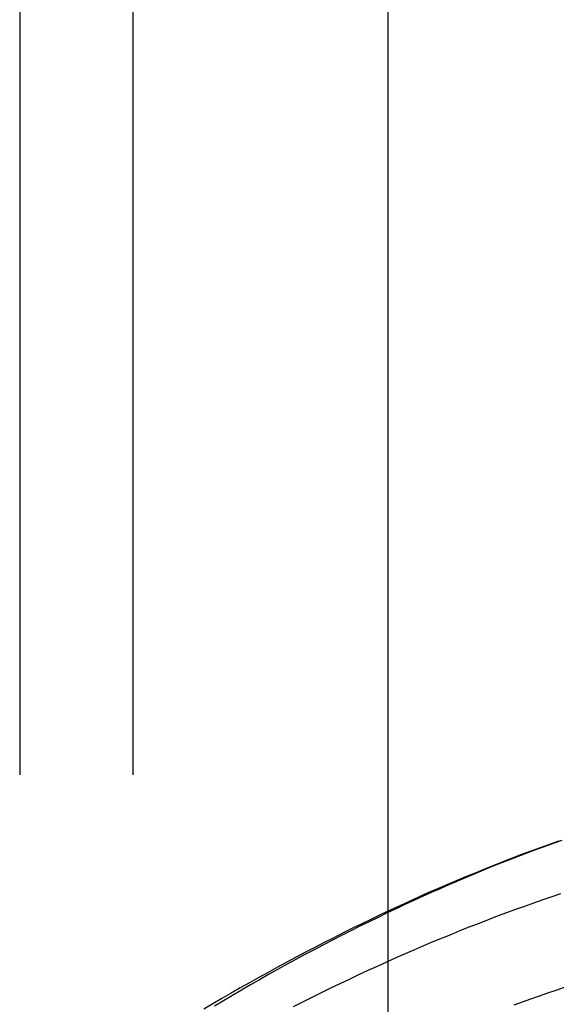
# Model space of a CAD drawing. Header units: inches. Extents: x 0 to 283, y 0 to 183.
# Tile 184 of 256: x 123.123 to 123.715, y 100.529 to 101.615. Entities that reach past the tile are written whole.
import ezdxf

# ---------------------------------------------------------------- set-up
doc = ezdxf.new("R2010")
doc.units = ezdxf.units.IN
doc.header["$LTSCALE"] = 15.583333
doc.header["$MEASUREMENT"] = 0
doc.linetypes.add('HIDDEN', pattern=[0.2, 0.1, -0.1])
for name, color, linetype in [('DEFAULT_2', 8, 'HIDDEN'), ('RIGHTHAND_DOOR_ASSEMBLY', 7, 'CONTINUOUS'), ('SUBPANEL', 7, 'CONTINUOUS')]:
    doc.layers.add(name, color=color, linetype=linetype)

msp = doc.modelspace()

# ---------------------------------------------------------------- linework, layer by layer
at = {"layer": 'DEFAULT_2', "color": 8, "linetype": 'HIDDEN'}
msp.add_line((123.5293, 123.624), (123.5293, 54.52), dxfattribs=at)
at = {"layer": 'RIGHTHAND_DOOR_ASSEMBLY', "color": 8, "linetype": 'HIDDEN'}
for points in [[(123.718, 100.7091), (123.7078, 100.7055), (123.6976, 100.7018), (123.6874, 100.6981), (123.6772, 100.6943), (123.6669, 100.6904), (123.6566, 100.6864), (123.6463, 100.6823), (123.636, 100.6782), (123.6257, 100.674), (123.6153, 100.6698), (123.605, 100.6654), (123.5946, 100.661), (123.5842, 100.6565), (123.5738, 100.652), (123.5634, 100.6473), (123.553, 100.6426), (123.5426, 100.6379), (123.5322, 100.633), (123.5218, 100.6281), (123.5113, 100.6232), (123.5009, 100.6181), (123.4905, 100.613), (123.4801, 100.6079), (123.4697, 100.6026), (123.4593, 100.5973), (123.4489, 100.592), (123.4386, 100.5866), (123.4282, 100.5811), (123.4179, 100.5756), (123.4076, 100.57), (123.3973, 100.5644), (123.3871, 100.5587), (123.3768, 100.553), (123.3666, 100.5473), (123.3565, 100.5415), (123.3463, 100.5356), (123.3362, 100.5297), (123.3262, 100.5238)], [(123.7214, 100.7099), (123.7118, 100.7064), (123.7022, 100.703), (123.6926, 100.6994), (123.683, 100.6959), (123.6734, 100.6922), (123.6638, 100.6885), (123.6543, 100.6848), (123.6447, 100.681), (123.6351, 100.6771), (123.6255, 100.6731), (123.6159, 100.6691), (123.6063, 100.6651), (123.5967, 100.6609), (123.5871, 100.6567), (123.5774, 100.6525), (123.5678, 100.6481), (123.5581, 100.6437), (123.5483, 100.6392), (123.5385, 100.6346), (123.5286, 100.6299), (123.5187, 100.6251), (123.5087, 100.6203), (123.4987, 100.6153), (123.4886, 100.6103), (123.4785, 100.6052), (123.4684, 100.6), (123.4583, 100.5947), (123.4481, 100.5894), (123.438, 100.584), (123.4279, 100.5785), (123.4178, 100.573), (123.4078, 100.5675), (123.3977, 100.5619), (123.3877, 100.5562), (123.3778, 100.5505), (123.3678, 100.5448), (123.3579, 100.539), (123.3481, 100.5332), (123.3383, 100.5273)], [(123.4252, 100.5268), (123.4355, 100.532), (123.4458, 100.5371), (123.4561, 100.5422), (123.4664, 100.5472), (123.4767, 100.5522), (123.487, 100.5571), (123.4973, 100.5619), (123.5076, 100.5667), (123.5179, 100.5714), (123.5282, 100.5761), (123.5385, 100.5807), (123.5488, 100.5852), (123.5591, 100.5896), (123.5693, 100.594), (123.5796, 100.5983), (123.5898, 100.6026), (123.6, 100.6067), (123.6102, 100.6108), (123.6203, 100.6149), (123.6305, 100.6188), (123.6406, 100.6227), (123.6507, 100.6266), (123.6608, 100.6303), (123.6708, 100.634), (123.6808, 100.6376), (123.6908, 100.6411), (123.7008, 100.6446), (123.7107, 100.648), (123.7206, 100.6513)], [(123.7243, 100.5477), (123.715, 100.5446), (123.7057, 100.5414), (123.6964, 100.5382), (123.6871, 100.535), (123.6777, 100.5316), (123.6684, 100.5283)]]:
    msp.add_lwpolyline(points, dxfattribs=at)
at = {"layer": 'SUBPANEL', "color": 8, "linetype": 'HIDDEN'}
for p, q in [((123.1231, 121.0407), (123.1231, 57.1032)), ((123.2481, 121.0407), (123.2481, 57.1032))]:
    msp.add_line(p, q, dxfattribs=at)

doc.saveas('drawing.dxf')
